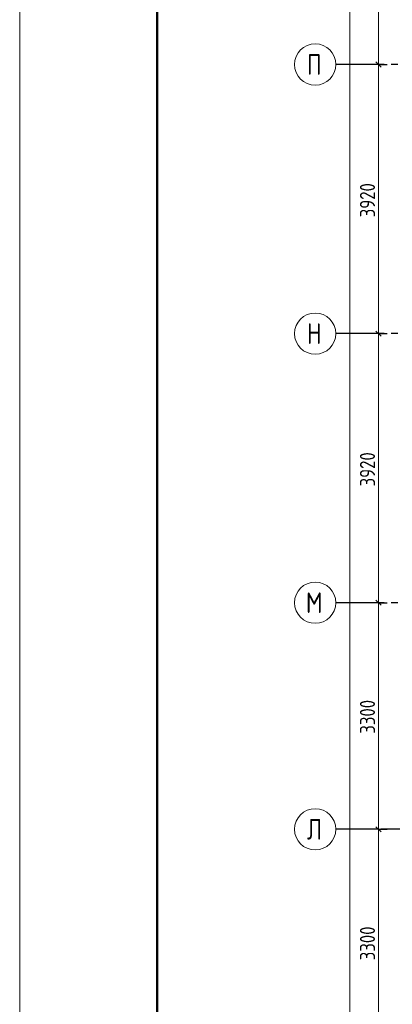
# Model space of a CAD drawing. Header units: millimetres. Extents: x 0 to 43617, y 0 to 59400.
# Tile 23 of 31: x 0 to 5422, y 36481 to 50823. Entities that reach past the tile are written whole.
import ezdxf

# ---------------------------------------------------------------- set-up
doc = ezdxf.new("R2010")
doc.units = ezdxf.units.MM
doc.linetypes.add('______5', pattern=[1100, 800, -100, 100, -100])
doc.layers.add('Standard', color=7, linetype='Continuous', lineweight=25)
doc.layers.add('Оси', color=40, linetype='______5', lineweight=18)
doc.styles.add('GOST 2.304-81', font='txt')
doc.styles.add('ISOCPEUR', font='txt')

msp = doc.modelspace()

# ---------------------------------------------------------------- linework, layer by layer
at = {"layer": 'Standard', "color": 7, "linetype": 'Continuous', "lineweight": 13, "transparency": 33554687}
for p, q in [((5221, 50170), (5221, 53470)), ((5221, 46250), (5221, 50170)), ((5221, 42330), (5221, 46250)), ((5221, 39030), (5221, 42330)), ((5221, 35730), (5221, 39030))]:
    msp.add_line(p, q, dxfattribs=at)
at = {"layer": 'Standard', "color": 7, "linetype": 'Continuous', "lineweight": 25, "transparency": 33554687}
for p, q in [((5258, 50133), (5183, 50208)), ((5258, 46213), (5183, 46288)), ((5258, 42293), (5183, 42368)), ((5258, 38993), (5183, 39068))]:
    msp.add_line(p, q, dxfattribs=at)
at = {"layer": 'Standard', "color": 251, "linetype": 'Continuous', "lineweight": -3, "true_color": 0x656565, "transparency": 33554687}
for p, q in [((5221, 50170), (5096, 50170)), ((5221, 50170), (5346, 50170)), ((5221, 46250), (5096, 46250)), ((5221, 46250), (5346, 46250)), ((5221, 42330), (5096, 42330)), ((5221, 42330), (5346, 42330)), ((5221, 39030), (5096, 39030)), ((5221, 39030), (5346, 39030))]:
    msp.add_line(p, q, dxfattribs=at)
at = {"layer": 'Standard', "color": 7, "linetype": 'Continuous', "lineweight": 13, "transparency": 33554687}
msp.add_lwpolyline([(0, 0), (42000, 0), (42000, 59400), (0, 59400), (0, 0)], close=True, dxfattribs=at)
for points in [[(42000, 59400), (0, 59400), (0, 0), (42000, 0), (42000, 59400)], [(4802, 10630), (4802, 33448), (4802, 33448), (4802, 57120)]]:
    msp.add_lwpolyline(points, dxfattribs=at)
at = {"layer": 'Standard', "color": 7, "linetype": 'Continuous', "lineweight": 50, "transparency": 33554687}
msp.add_lwpolyline([(2000, 58900), (41500, 58900), (41500, 500), (2000, 500), (2000, 58900)], close=True, dxfattribs=at)
at = {"layer": 'Standard', "color": 251, "linetype": 'Continuous', "lineweight": -3, "true_color": 0x656565, "transparency": 33554687}
for points in [[(5221, 50170), (5204, 50170), (5204, 50170), (5204, 50170), (5204, 50170), (4700, 50170)], [(5221, 46250), (5204, 46250), (5204, 46250), (5204, 46250), (5204, 46250), (5204, 46250), (5204, 46250), (4700, 46250)], [(5221, 42330), (5204, 42330), (5204, 42330), (5204, 42330), (5204, 42330), (5204, 42330), (5204, 42330), (5204, 42330), (5204, 42330), (4700, 42330)], [(5221, 39030), (5204, 39030), (5204, 39030), (5204, 39030), (5204, 39030), (5204, 39030), (5204, 39030), (5204, 39030), (5204, 39030), (5204, 39030), (5204, 39030), (4700, 39030)]]:
    msp.add_lwpolyline(points, dxfattribs=at)
at = {"layer": 'Оси', "color": 8, "linetype": '______5', "lineweight": -3, "transparency": 33554687}
for p, q in [((27304, 50170), (4600, 50170)), ((27304, 46250), (4600, 46250)), ((27304, 42330), (4600, 42330)), ((22554, 39030), (4600, 39030))]:
    msp.add_line(p, q, dxfattribs=at)
at = {"layer": 'Оси', "color": 7, "linetype": 'Continuous', "lineweight": 13, "transparency": 33554687}
for centre in [(4300, 50170), (4300, 46250), (4300, 42330), (4300, 39030)]:
    msp.add_circle(centre, 300, dxfattribs=at)

# ---------------------------------------------------------------- texts
at = {"layer": 'Standard', "color": 7, "linetype": 'Continuous', "lineweight": 25, "transparency": 33554687, "char_height": 220, "attachment_point": 7, "rotation": 90, "style": 'GOST 2.304-81'}
for s, insert, width in [('3920', (5171, 47944), 657.05), ('3920', (5171, 44024), 657.06), ('3300', (5171, 40422), 641.46), ('3300', (5171, 37122), 641.48)]:
    msp.add_mtext(s, dxfattribs=dict(at, insert=insert, width=width))
at = {"layer": 'Оси', "color": 7, "linetype": 'Continuous', "lineweight": 25, "transparency": 33554687, "char_height": 300, "attachment_point": 7, "style": 'ISOCPEUR'}
for s, insert, width in [('\\W0.80;П', (4180, 50020), 359.83), ('\\W0.80;Н', (4180, 46100), 359.83), ('\\W0.82;М', (4165, 42180), 392.65), ('\\W0.80;Л', (4180, 38880), 359.83)]:
    msp.add_mtext(s, dxfattribs=dict(at, insert=insert, width=width))

doc.saveas('drawing.dxf')
